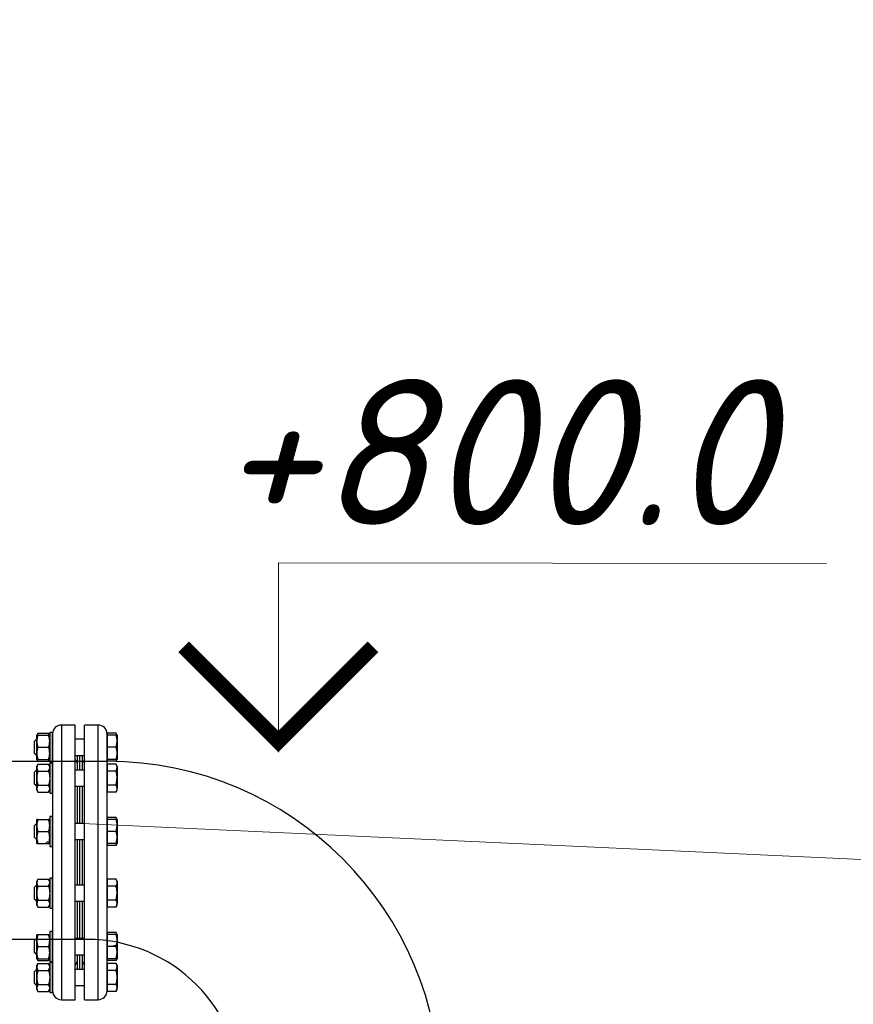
# Model space of a CAD drawing. Header units: millimetres. Extents: x -1722610 to 3896328, y -6858570 to -1329430.
# Tile 45 of 51: x 3104088 to 3105058, y -3462644 to -3461499. Entities that reach past the tile are written whole.
import ezdxf

# ---------------------------------------------------------------- set-up
doc = ezdxf.new("R2010")
doc.units = ezdxf.units.MM
doc.layers.get('0').update_dxf_attribs({"lineweight": 5})
for name, color, linetype in [('00ID9380_-_WASHE', 7, 'Continuous'), ('91070253_-_SCREW', 7, 'Continuous'), ('91071505_-_GASKE', 7, 'Continuous'), ('91076273_-_NUT_M', 7, 'Continuous'), ('96836379_-_PRESS', 7, 'Continuous'), ('99058511_-_BLIND', 7, 'Continuous'), ('99110042_-_FLANG', 7, 'Continuous'), ('все', 7, 'Continuous')]:
    doc.layers.add(name, color=color, linetype=linetype)
doc.styles.add('ISOCPEUR', font='isocpeui.ttf', dxfattribs={"height": 300})

msp = doc.modelspace()

# ---------------------------------------------------------------- linework, layer by layer
at = {"lineweight": 25}
for p, q in [((3103660.0659, -3462361.6449, -3966.1065), (3104189.9188, -3462361.6445)), ((3104166.3557, -3462568.9255), (3103660.0659, -3462568.9252, -3966.1065))]:
    msp.add_line(p, q, dxfattribs=at)
at = {"color": 8, "linetype": 'Continuous', "lineweight": 13}
msp.add_line((3104120.4668, -3462454.9383), (3104117.9468, -3462457.4583), dxfattribs=at)
for points in [[(3104388.9054, -3462351.1459), (3104388.9054, -3462130.8171), (3105026.7908, -3462131.395)], [(3104160.3228, -3462433.9694), (3107033.2209, -3462566.6535)]]:
    msp.add_lwpolyline(points)
msp.add_lwpolyline([(3104278.741, -3462228.5197, 17.6263, 17.6263, 0), (3104388.9054, -3462338.6841, 17.6263, 17.6263, 0), (3104499.0698, -3462228.5197, 17.6263, 17.6263, 0)], format="xyseb")
at = {"lineweight": 25}
for centre, radius in [((3104189.9188, -3462749.1019), 387.4573), ((3104166.3557, -3462749.1019), 180.1764)]:
    msp.add_arc(centre, radius, 0, 90, dxfattribs=at)
at = {"layer": '00ID9380_-_WASHE', "color": 7, "linetype": 'Continuous'}
for p, q in [((3104122.7406, -3462327.9891), (3104122.7406, -3462362.7527)), ((3104125.5593, -3462327.9891), (3104122.7406, -3462327.9891)), ((3104125.5593, -3462327.9891), (3104125.5593, -3462362.7527)), ((3104122.7406, -3462362.7527), (3104125.5593, -3462362.7527)), ((3104122.7406, -3462363.8575), (3104122.7406, -3462398.621)), ((3104125.5593, -3462363.8575), (3104122.7406, -3462363.8575)), ((3104125.5593, -3462363.8575), (3104125.5592, -3462398.621)), ((3104122.7406, -3462398.621), (3104125.5592, -3462398.621)), ((3104122.7406, -3462425.9832), (3104122.7406, -3462460.7468)), ((3104125.5592, -3462425.9832), (3104122.7406, -3462425.9832)), ((3104125.5592, -3462425.9832), (3104125.5592, -3462460.7468)), ((3104122.7406, -3462460.7468), (3104125.5592, -3462460.7468)), ((3104122.7405, -3462497.7198), (3104122.7405, -3462532.4834)), ((3104125.5592, -3462497.7198), (3104122.7405, -3462497.7198)), ((3104125.5592, -3462497.7198), (3104125.5592, -3462532.4834)), ((3104122.7405, -3462532.4834), (3104125.5592, -3462532.4834)), ((3104122.7405, -3462559.8456), (3104122.7405, -3462594.6091)), ((3104125.5592, -3462559.8456), (3104122.7405, -3462559.8456)), ((3104125.5592, -3462559.8456), (3104125.5592, -3462594.6091)), ((3104122.7405, -3462594.6091), (3104125.5592, -3462594.6091)), ((3104122.7405, -3462595.7139), (3104122.7405, -3462630.4775)), ((3104125.5592, -3462595.7139), (3104122.7405, -3462595.7139)), ((3104125.5592, -3462595.7139), (3104125.5592, -3462630.4775)), ((3104122.7405, -3462630.4775), (3104125.5592, -3462630.4775))]:
    msp.add_line(p, q, dxfattribs=at)
at = {"layer": '91070253_-_SCREW', "color": 7, "linetype": 'Continuous'}
for p, q in [((3104199.9348, -3462329.0974), (3104189.9189, -3462329.0974)), ((3104189.9189, -3462331.2776), (3104189.9189, -3462329.0974)), ((3104201.1935, -3462331.2776), (3104199.9348, -3462329.0974)), ((3104107.2379, -3462335.9754), (3104104.889, -3462338.3243)), ((3104104.889, -3462352.4176), (3104104.889, -3462338.3243)), ((3104107.7077, -3462337.4162), (3104105.7971, -3462337.4162)), ((3104107.2379, -3462335.9754), (3104107.2379, -3462354.7665)), ((3104107.7077, -3462335.9754), (3104107.2379, -3462335.9754)), ((3104126.029, -3462335.9754), (3104125.5593, -3462335.9754)), ((3104126.029, -3462337.4162), (3104125.5593, -3462337.4162)), ((3104163.1415, -3462335.9754), (3104152.3366, -3462335.9754)), ((3104189.4491, -3462337.1488), (3104189.4491, -3462332.1279)), ((3104189.9189, -3462332.1279), (3104189.4491, -3462332.1279)), ((3104199.9348, -3462331.2776), (3104189.9189, -3462331.2776)), ((3104189.9189, -3462345.371), (3104189.9189, -3462331.2776)), ((3104199.9348, -3462331.2776), (3104201.1935, -3462331.2776)), ((3104199.9348, -3462345.371), (3104201.1935, -3462338.3243)), ((3104201.1935, -3462331.2776), (3104201.1935, -3462338.3243)), ((3104201.1935, -3462338.3243), (3104201.1935, -3462352.4176)), ((3104104.889, -3462352.4176), (3104107.2379, -3462354.7665)), ((3104189.9188, -3462359.4643), (3104189.9189, -3462345.371)), ((3104199.9348, -3462345.371), (3104189.9189, -3462345.371)), ((3104201.1935, -3462352.4176), (3104201.1935, -3462359.4643)), ((3104107.7077, -3462353.3257), (3104105.7971, -3462353.3257)), ((3104107.2379, -3462354.7665), (3104107.7077, -3462354.7665)), ((3104126.029, -3462353.3257), (3104125.5593, -3462353.3257)), ((3104125.5593, -3462354.7665), (3104126.029, -3462354.7665)), ((3104152.3366, -3462354.7665), (3104163.1415, -3462354.7665)), ((3104189.4491, -3462358.614), (3104189.9188, -3462358.614)), ((3104199.9348, -3462359.4643), (3104189.9188, -3462359.4643)), ((3104189.9188, -3462361.6445), (3104189.9188, -3462359.4643)), ((3104199.9348, -3462361.6445), (3104189.9188, -3462361.6445)), ((3104201.1935, -3462359.4643), (3104199.9348, -3462359.4643)), ((3104199.9348, -3462361.6445), (3104201.1935, -3462359.4643)), ((3104199.9348, -3462361.6445), (3104200.5047, -3462359.8024)), ((3104107.2379, -3462371.8437), (3104104.889, -3462374.1926)), ((3104104.889, -3462388.2859), (3104104.889, -3462374.1926)), ((3104107.7077, -3462373.2845), (3104105.7971, -3462373.2845)), ((3104107.2379, -3462371.8437), (3104107.2379, -3462390.6348)), ((3104107.7077, -3462371.8437), (3104107.2379, -3462371.8437)), ((3104126.029, -3462371.8437), (3104125.5593, -3462371.8437)), ((3104126.029, -3462373.2845), (3104125.5593, -3462373.2845)), ((3104163.1415, -3462371.8437), (3104152.3366, -3462371.8437)), ((3104189.9188, -3462367.9962), (3104189.4491, -3462367.9962)), ((3104189.4491, -3462379.3094), (3104189.4491, -3462368.1376)), ((3104199.9348, -3462364.9657), (3104189.9188, -3462364.9657)), ((3104189.9188, -3462373.1025), (3104189.9188, -3462364.9657)), ((3104199.9348, -3462373.1025), (3104189.9188, -3462373.1025)), ((3104189.9188, -3462389.3761), (3104189.9188, -3462373.1025)), ((3104201.1935, -3462367.1459), (3104199.9348, -3462364.9657)), ((3104199.9348, -3462373.1025), (3104201.1935, -3462369.0341)), ((3104201.1935, -3462367.1459), (3104201.1935, -3462369.0341)), ((3104201.1935, -3462369.0341), (3104201.1935, -3462381.2393)), ((3104199.9347, -3462389.3761), (3104201.1935, -3462381.2393)), ((3104201.1935, -3462381.2393), (3104201.1935, -3462393.4445)), ((3104104.889, -3462388.2859), (3104107.2379, -3462390.6348)), ((3104107.7077, -3462389.194), (3104105.7971, -3462389.194)), ((3104107.2379, -3462390.6348), (3104107.7077, -3462390.6348)), ((3104126.029, -3462389.194), (3104125.5592, -3462389.194)), ((3104125.5592, -3462390.6348), (3104126.029, -3462390.6348)), ((3104152.3366, -3462390.6348), (3104163.1415, -3462390.6348)), ((3104189.4491, -3462394.4823), (3104189.9188, -3462394.4823)), ((3104199.9347, -3462389.3761), (3104189.9188, -3462389.3761)), ((3104189.9188, -3462397.5129), (3104189.9188, -3462389.3761)), ((3104199.9347, -3462397.5129), (3104189.9188, -3462397.5129)), ((3104199.9347, -3462397.5129), (3104201.1935, -3462395.3326)), ((3104201.1935, -3462395.3326), (3104201.1935, -3462393.4445)), ((3104189.9188, -3462430.122), (3104189.449, -3462430.122)), ((3104189.449, -3462448.2445), (3104189.449, -3462432.9836)), ((3104199.9347, -3462427.0914), (3104189.9188, -3462427.0914)), ((3104189.9188, -3462429.2717), (3104189.9188, -3462427.0914)), ((3104199.9347, -3462429.2717), (3104189.9188, -3462429.2717)), ((3104189.9188, -3462443.365), (3104189.9188, -3462429.2717)), ((3104201.1935, -3462429.2717), (3104199.9347, -3462427.0914)), ((3104199.9347, -3462429.2717), (3104201.1935, -3462429.2717)), ((3104201.1935, -3462429.2717), (3104201.1935, -3462436.3183)), ((3104107.2379, -3462433.9694), (3104104.889, -3462436.3183)), ((3104104.889, -3462450.4117), (3104104.889, -3462436.3183)), ((3104107.7077, -3462435.4102), (3104105.7971, -3462435.4102)), ((3104107.2379, -3462433.9694), (3104107.2379, -3462452.7605)), ((3104107.7077, -3462433.9694), (3104107.2379, -3462433.9694)), ((3104126.029, -3462433.9694), (3104125.5592, -3462433.9694)), ((3104126.029, -3462435.4102), (3104125.5592, -3462435.4102)), ((3104163.1415, -3462433.9694), (3104152.3366, -3462433.9694)), ((3104199.9347, -3462443.365), (3104189.9188, -3462443.365)), ((3104189.9188, -3462457.4584), (3104189.9188, -3462443.365)), ((3104199.9347, -3462443.365), (3104201.1935, -3462436.3183)), ((3104201.1935, -3462436.3183), (3104201.1935, -3462450.4117)), ((3104104.889, -3462450.4117), (3104107.2379, -3462452.7605)), ((3104107.7077, -3462451.3197), (3104105.7971, -3462451.3197)), ((3104107.2379, -3462452.7605), (3104107.7077, -3462452.7605)), ((3104126.029, -3462451.3197), (3104125.5592, -3462451.3197)), ((3104125.5592, -3462452.7606), (3104126.029, -3462452.7606)), ((3104152.3366, -3462452.7606), (3104163.1415, -3462452.7606)), ((3104199.9347, -3462457.4584), (3104201.1935, -3462450.4117)), ((3104201.1935, -3462450.4117), (3104201.1935, -3462457.4584)), ((3104189.449, -3462456.6081), (3104189.9188, -3462456.6081)), ((3104199.9347, -3462457.4584), (3104189.9188, -3462457.4584)), ((3104189.9188, -3462459.6386), (3104189.9188, -3462457.4584)), ((3104199.9347, -3462459.6386), (3104189.9188, -3462459.6386)), ((3104201.1935, -3462457.4584), (3104199.9347, -3462457.4584)), ((3104199.9347, -3462459.6386), (3104201.1935, -3462457.4584)), ((3104199.9347, -3462459.6386), (3104200.5047, -3462457.7965)), ((3104199.9347, -3462498.8281), (3104189.9188, -3462498.8281)), ((3104189.9188, -3462506.9648), (3104189.9188, -3462498.8281)), ((3104201.1935, -3462501.0083), (3104199.9347, -3462498.8281)), ((3104201.1935, -3462501.0083), (3104201.1935, -3462502.8965)), ((3104107.2379, -3462505.7061), (3104104.889, -3462508.0549)), ((3104104.889, -3462522.1483), (3104104.889, -3462508.0549)), ((3104107.7076, -3462507.1469), (3104105.7971, -3462507.1469)), ((3104107.2379, -3462505.7061), (3104107.2379, -3462524.4972)), ((3104107.7076, -3462505.7061), (3104107.2379, -3462505.7061)), ((3104126.029, -3462505.7061), (3104125.5592, -3462505.7061)), ((3104126.029, -3462507.1469), (3104125.5592, -3462507.1469)), ((3104163.1415, -3462505.7061), (3104152.3366, -3462505.7061)), ((3104189.9188, -3462501.8586), (3104189.449, -3462501.8586)), ((3104189.449, -3462525.4831), (3104189.449, -3462510.2222)), ((3104199.9347, -3462506.9648), (3104189.9188, -3462506.9648)), ((3104189.9188, -3462523.2384), (3104189.9188, -3462506.9648)), ((3104201.1935, -3462502.8965), (3104201.1935, -3462515.1016)), ((3104104.889, -3462522.1483), (3104107.2379, -3462524.4972)), ((3104107.7076, -3462523.0564), (3104105.7971, -3462523.0564)), ((3104107.2379, -3462524.4972), (3104107.7076, -3462524.4972)), ((3104126.029, -3462523.0564), (3104125.5592, -3462523.0564)), ((3104125.5592, -3462524.4972), (3104126.029, -3462524.4972)), ((3104152.3366, -3462524.4972), (3104163.1414, -3462524.4972)), ((3104199.9347, -3462523.2384), (3104189.9188, -3462523.2384)), ((3104189.9188, -3462531.3752), (3104189.9188, -3462523.2384)), ((3104199.9347, -3462523.2384), (3104201.1935, -3462515.1016)), ((3104201.1935, -3462515.1016), (3104201.1935, -3462527.3068)), ((3104189.449, -3462528.3447), (3104189.9188, -3462528.3447)), ((3104199.9347, -3462531.3752), (3104189.9188, -3462531.3752)), ((3104199.9347, -3462531.3752), (3104201.1935, -3462527.3068)), ((3104199.9347, -3462531.3752), (3104201.1935, -3462529.195)), ((3104201.1935, -3462529.195), (3104201.1935, -3462527.3068)), ((3104104.8889, -3462584.274), (3104104.889, -3462570.1807)), ((3104107.2378, -3462567.8318), (3104104.889, -3462570.1807)), ((3104107.7076, -3462569.2726), (3104105.797, -3462569.2726)), ((3104107.2378, -3462567.8318), (3104107.2378, -3462586.6229)), ((3104107.7076, -3462567.8318), (3104107.2378, -3462567.8318)), ((3104126.029, -3462567.8318), (3104125.5592, -3462567.8318)), ((3104126.029, -3462569.2726), (3104125.5592, -3462569.2726)), ((3104163.1414, -3462567.8318), (3104152.3365, -3462567.8318)), ((3104189.9188, -3462563.9843), (3104189.449, -3462563.9843)), ((3104199.9347, -3462560.9538), (3104189.9188, -3462560.9538)), ((3104189.9188, -3462563.134), (3104189.9188, -3462560.9538)), ((3104199.9347, -3462563.134), (3104189.9188, -3462563.134)), ((3104189.9188, -3462577.2274), (3104189.9188, -3462563.134)), ((3104201.1935, -3462563.134), (3104199.9347, -3462560.9538)), ((3104199.9347, -3462563.134), (3104201.1935, -3462563.134)), ((3104201.1935, -3462570.1807), (3104201.1934, -3462584.2741)), ((3104201.1935, -3462563.134), (3104201.1935, -3462570.1807)), ((3104189.449, -3462590.329), (3104189.449, -3462579.1573)), ((3104199.9347, -3462577.2274), (3104189.9188, -3462577.2274)), ((3104189.9188, -3462591.3207), (3104189.9188, -3462577.2274)), ((3104104.8889, -3462584.274), (3104107.2378, -3462586.6229)), ((3104107.7076, -3462585.1821), (3104105.797, -3462585.1821)), ((3104107.2378, -3462586.6229), (3104107.7076, -3462586.6229)), ((3104126.029, -3462585.1821), (3104125.5592, -3462585.1821)), ((3104125.5592, -3462586.6229), (3104126.029, -3462586.6229)), ((3104152.3365, -3462586.6229), (3104163.1414, -3462586.6229)), ((3104189.449, -3462590.4704), (3104189.9188, -3462590.4704)), ((3104189.9188, -3462593.501), (3104189.9188, -3462591.3207)), ((3104199.9347, -3462591.3207), (3104189.9188, -3462591.3207)), ((3104199.9347, -3462591.3207), (3104201.1934, -3462584.2741)), ((3104199.9347, -3462593.501), (3104201.1934, -3462591.3207)), ((3104201.1934, -3462591.3207), (3104199.9347, -3462591.3207)), ((3104201.1934, -3462584.2741), (3104201.1934, -3462591.3207)), ((3104107.2378, -3462603.7001), (3104104.8889, -3462606.049)), ((3104107.2378, -3462603.7001), (3104107.2378, -3462622.4912)), ((3104107.7076, -3462603.7001), (3104107.2378, -3462603.7001)), ((3104126.029, -3462603.7001), (3104125.5592, -3462603.7001)), ((3104163.1414, -3462603.7001), (3104152.3365, -3462603.7001)), ((3104189.9188, -3462599.8527), (3104189.449, -3462599.8527)), ((3104199.9347, -3462593.501), (3104189.9188, -3462593.501)), ((3104199.9347, -3462596.8221), (3104189.9188, -3462596.8221)), ((3104189.9188, -3462604.9589), (3104189.9188, -3462596.8221)), ((3104201.1934, -3462599.0024), (3104199.9347, -3462596.8221)), ((3104199.9347, -3462604.9589), (3104201.1934, -3462600.8905)), ((3104201.1934, -3462599.0024), (3104201.1934, -3462600.8905)), ((3104201.1934, -3462600.8905), (3104201.1934, -3462613.0957)), ((3104104.8889, -3462620.1423), (3104104.8889, -3462606.049)), ((3104107.7076, -3462605.1409), (3104105.797, -3462605.1409)), ((3104126.029, -3462605.1409), (3104125.5592, -3462605.1409)), ((3104199.9347, -3462604.9589), (3104189.9188, -3462604.9589)), ((3104189.9188, -3462621.2325), (3104189.9188, -3462604.9589)), ((3104201.1934, -3462613.0957), (3104201.1934, -3462625.3009)), ((3104104.8889, -3462620.1423), (3104107.2378, -3462622.4912)), ((3104107.7076, -3462621.0504), (3104105.797, -3462621.0504)), ((3104107.2378, -3462622.4912), (3104107.7076, -3462622.4912)), ((3104126.0289, -3462621.0504), (3104125.5592, -3462621.0504)), ((3104125.5592, -3462622.4912), (3104126.0289, -3462622.4912)), ((3104152.3365, -3462622.4912), (3104163.1414, -3462622.4912)), ((3104189.449, -3462626.3387), (3104189.449, -3462621.3179)), ((3104189.449, -3462626.3387), (3104189.9188, -3462626.3387)), ((3104199.9347, -3462621.2325), (3104189.9188, -3462621.2325)), ((3104189.9188, -3462629.3693), (3104189.9188, -3462621.2325)), ((3104199.9347, -3462629.3693), (3104201.1934, -3462625.3009)), ((3104199.9347, -3462629.3693), (3104201.1934, -3462627.189)), ((3104201.1934, -3462627.189), (3104201.1934, -3462625.3009)), ((3104199.9347, -3462629.3693), (3104189.9188, -3462629.3693))]:
    msp.add_line(p, q, dxfattribs=at)
for centre, radius, start, end in [((3104193.2429, -3462333.3968), 7.954, 18.3581519, 32.7199909), ((3104179.4537, -3462338.572), 21.7413, 0.6527335, 19.603387), ((3104179.4487, -3462352.6662), 21.7463, 0.6549322, 19.6011883), ((3104178.8117, -3462352.0553), 22.3848, 340.6713653, 359.0724392), ((3104193.2429, -3462369.2651), 7.954, 1.6642191, 32.7199909), ((3104193.2402, -3462393.6763), 7.9567, 1.6696411, 32.7145689), ((3104192.8972, -3462393.1065), 8.3032, 327.9484262, 357.6672888), ((3104193.2402, -3462431.3917), 7.9567, 15.5232282, 32.7145689), ((3104179.4536, -3462436.566), 21.7413, 0.6527335, 19.603387), ((3104179.4536, -3462450.6594), 21.7413, 0.6527335, 19.603387), ((3104192.8972, -3462503.2344), 8.3032, 2.3326737, 32.0515364), ((3104193.2402, -3462502.6646), 7.9567, 327.2853937, 358.3303214), ((3104193.2428, -3462527.5378), 7.954, 1.6642191, 32.7199909), ((3104193.2428, -3462565.2532), 7.954, 18.3581519, 32.7199909), ((3104178.8116, -3462570.5431), 22.3848, 0.9275234, 19.3285972), ((3104179.4486, -3462569.9321), 21.7463, 340.3987742, 359.3450304), ((3104179.4536, -3462584.5217), 21.7413, 0.6527335, 19.603387), ((3104193.2401, -3462589.2007), 7.9567, 327.2853937, 341.2443556), ((3104193.2428, -3462601.1215), 7.954, 1.6642191, 32.7199909), ((3104193.2428, -3462625.5319), 7.954, 1.6642191, 32.7199909)]:
    msp.add_arc(centre, radius, start, end, dxfattribs=at)
for points, knots in [([(3104201.1935, -3462381.2393), (3104201.1935, -3462380.5487), (3104201.1638, -3462379.8551), (3104201.0486, -3462378.4829), (3104200.9633, -3462377.8014), (3104200.6344, -3462375.7691), (3104200.318, -3462374.4302), (3104199.9348, -3462373.1025)], [0, 0, 0, 0, 0.25, 0.25, 0.5, 0.5, 1, 1, 1, 1]), ([(3104201.1935, -3462515.1016), (3104201.1935, -3462514.4111), (3104201.1637, -3462513.7175), (3104201.0486, -3462512.3453), (3104200.9633, -3462511.6638), (3104200.6344, -3462509.6314), (3104200.318, -3462508.2926), (3104199.9347, -3462506.9648)], [0, 0, 0, 0, 0.25, 0.25, 0.5, 0.5, 1, 1, 1, 1]), ([(3104201.1934, -3462613.0957), (3104201.1934, -3462611.7207), (3104201.0753, -3462610.3546), (3104200.7467, -3462608.3169), (3104200.6122, -3462607.6393), (3104200.3011, -3462606.2884), (3104200.1257, -3462605.6206), (3104199.9347, -3462604.9589)], [0, 0, 0, 0, 0.5, 0.5, 0.75, 0.75, 1, 1, 1, 1]), ([(3104199.9347, -3462621.2325), (3104200.3145, -3462619.9168), (3104200.6308, -3462618.5839), (3104200.9617, -3462616.5455), (3104201.048, -3462615.8583), (3104201.1642, -3462614.4737), (3104201.1934, -3462613.7836), (3104201.1934, -3462613.0957)], [0, 0, 0, 0, 0.5, 0.5, 0.75, 0.75, 1, 1, 1, 1])]:
    msp.add_open_spline(points, degree=3, knots=knots, dxfattribs=at)
at = {"layer": '91071505_-_GASKE', "color": 7, "linetype": 'Continuous'}
for p, q in [((3104157.5042, -3462354.7665), (3104157.5042, -3462371.8437)), ((3104160.3228, -3462354.7665), (3104160.3228, -3462371.8437)), ((3104157.5042, -3462390.6348), (3104157.5041, -3462433.9694)), ((3104160.3228, -3462390.6348), (3104160.3228, -3462433.9694)), ((3104157.5041, -3462452.7606), (3104157.5041, -3462505.7061)), ((3104160.3228, -3462452.7606), (3104160.3228, -3462505.7061)), ((3104157.5041, -3462524.4972), (3104157.5041, -3462567.8318)), ((3104160.3228, -3462524.4972), (3104160.3228, -3462567.8318)), ((3104157.5041, -3462586.6229), (3104157.5041, -3462603.7001)), ((3104160.3228, -3462586.6229), (3104160.3228, -3462603.7001))]:
    msp.add_line(p, q, dxfattribs=at)
at = {"layer": '91076273_-_NUT_M', "color": 7, "linetype": 'Continuous'}
for p, q in [((3104108.9732, -3462329.0973), (3104107.7077, -3462331.2893)), ((3104108.9732, -3462329.0973), (3104121.4751, -3462329.0973)), ((3104122.7406, -3462331.2893), (3104121.4751, -3462329.0973)), ((3104107.7077, -3462359.4525), (3104107.7077, -3462331.2893)), ((3104108.9732, -3462331.2776), (3104107.7145, -3462331.2776)), ((3104108.9732, -3462331.2776), (3104121.4751, -3462331.2776)), ((3104122.7338, -3462331.2776), (3104121.4751, -3462331.2776)), ((3104108.9732, -3462345.3709), (3104121.475, -3462345.3709)), ((3104107.7077, -3462359.4525), (3104108.9732, -3462361.6445)), ((3104108.9732, -3462359.4643), (3104121.475, -3462359.4643)), ((3104108.9732, -3462361.6445), (3104121.475, -3462361.6445)), ((3104121.475, -3462361.6445), (3104122.7406, -3462359.4525)), ((3104108.9732, -3462364.9657), (3104107.7077, -3462367.1576)), ((3104107.7077, -3462395.3208), (3104107.7077, -3462367.1576)), ((3104108.9732, -3462364.9657), (3104121.475, -3462364.9657)), ((3104108.9732, -3462373.1024), (3104121.475, -3462373.1025)), ((3104122.7406, -3462367.1577), (3104121.475, -3462364.9657)), ((3104107.7077, -3462395.3208), (3104108.9732, -3462397.5128)), ((3104108.9732, -3462389.376), (3104121.475, -3462389.376)), ((3104108.9732, -3462397.5128), (3104121.475, -3462397.5128)), ((3104121.475, -3462397.5128), (3104122.7406, -3462395.3208)), ((3104107.7144, -3462429.2716), (3104107.7077, -3462429.2834)), ((3104107.7077, -3462457.4466), (3104107.7077, -3462429.2834)), ((3104108.9732, -3462429.2716), (3104107.7144, -3462429.2716)), ((3104108.9732, -3462429.2716), (3104121.475, -3462429.2716)), ((3104122.7338, -3462429.2716), (3104121.475, -3462429.2716)), ((3104122.7406, -3462429.2834), (3104122.7338, -3462429.2716)), ((3104108.9732, -3462443.365), (3104121.475, -3462443.365)), ((3104107.7144, -3462457.4583), (3104108.9732, -3462457.4583)), ((3104108.9732, -3462457.4583), (3104121.475, -3462457.4583)), ((3104121.475, -3462457.4583), (3104122.7338, -3462457.4583)), ((3104122.7338, -3462457.4583), (3104122.7406, -3462457.4466)), ((3104108.9732, -3462498.828), (3104107.7076, -3462501.02)), ((3104107.7076, -3462529.1832), (3104107.7076, -3462501.02)), ((3104108.9732, -3462498.828), (3104121.475, -3462498.828)), ((3104122.7405, -3462501.02), (3104121.475, -3462498.828)), ((3104108.9732, -3462506.9648), (3104121.475, -3462506.9648)), ((3104108.9732, -3462523.2384), (3104121.475, -3462523.2384)), ((3104107.7076, -3462529.1832), (3104108.9732, -3462531.3752)), ((3104108.9732, -3462531.3752), (3104121.475, -3462531.3752)), ((3104121.475, -3462531.3752), (3104122.7405, -3462529.1832)), ((3104107.7076, -3462591.309), (3104107.7076, -3462563.1458)), ((3104108.9732, -3462563.134), (3104121.475, -3462563.134)), ((3104108.9732, -3462577.2274), (3104121.475, -3462577.2274)), ((3104107.7076, -3462591.309), (3104108.9732, -3462593.5009)), ((3104108.9732, -3462591.3207), (3104121.475, -3462591.3207)), ((3104121.475, -3462593.5009), (3104122.7405, -3462591.309)), ((3104108.9732, -3462596.8221), (3104107.7076, -3462599.0141)), ((3104107.7076, -3462627.1773), (3104107.7076, -3462599.0141)), ((3104108.9732, -3462593.5009), (3104121.475, -3462593.5009)), ((3104108.9732, -3462596.8221), (3104121.475, -3462596.8221)), ((3104122.7405, -3462599.0141), (3104121.475, -3462596.8221)), ((3104108.9732, -3462604.9589), (3104121.475, -3462604.9589)), ((3104107.7076, -3462627.1773), (3104108.9731, -3462629.3693)), ((3104108.9732, -3462621.2325), (3104121.475, -3462621.2325)), ((3104121.475, -3462629.3693), (3104122.7405, -3462627.1773)), ((3104108.9731, -3462629.3693), (3104121.475, -3462629.3693))]:
    msp.add_line(p, q, dxfattribs=at)
for centre, radius, start, end in [((3104115.0143, -3462333.1657), 7.2832, 146.0411488, 164.7204254), ((3104115.434, -3462333.1657), 7.2832, 15.2795372, 33.9588138), ((3104128.2456, -3462338.3243), 20.5202, 159.9157322, 200.0842303), ((3104128.2006, -3462338.3243), 20.4779, 159.8724808, 173.3258722), ((3104102.2027, -3462338.3243), 20.5202, 339.9157322, 20.0842303), ((3104102.2477, -3462338.3243), 20.4779, 6.6740904, 20.1274818), ((3104128.2006, -3462352.4176), 20.4779, 159.8724808, 200.1274818), ((3104102.2477, -3462352.4176), 20.4779, 339.8724808, 20.1274818), ((3104128.2456, -3462352.4176), 20.5202, 186.6617686, 200.0842303), ((3104115.0142, -3462357.5761), 7.2832, 195.2207006, 213.9588138), ((3104102.2027, -3462352.4176), 20.5202, 339.9157322, 353.3381939), ((3104115.434, -3462357.5761), 7.2832, 326.0411488, 344.779262), ((3104115.0142, -3462369.0341), 7.2832, 146.0411488, 213.9588138), ((3104115.434, -3462369.0341), 7.2832, 326.0411488, 33.9588138), ((3104114.99, -3462393.4444), 7.2631, 145.9343385, 214.0656241), ((3104115.4583, -3462393.4444), 7.2631, 325.9343385, 34.0656241), ((3104128.2456, -3462436.3183), 20.5202, 159.9157322, 200.0842303), ((3104102.2027, -3462436.3183), 20.5202, 6.6298982, 20.0842303), ((3104102.2027, -3462436.3183), 20.5202, 339.9157322, 20.0842303), ((3104128.2456, -3462450.4117), 20.5202, 159.9157322, 200.0842303), ((3104102.2027, -3462450.4117), 20.5202, 339.9157322, 20.0842303), ((3104102.2027, -3462450.4117), 20.5202, 339.9157322, 353.3381939), ((3104114.99, -3462502.8964), 7.2631, 145.9343385, 214.0656241), ((3104115.4582, -3462502.8964), 7.2631, 325.9343385, 34.0656241), ((3104115.0142, -3462527.3068), 7.2832, 146.0411488, 213.9588138), ((3104115.434, -3462527.3068), 7.2832, 326.0411488, 33.9588138), ((3104128.2005, -3462570.1807), 20.4779, 159.8724808, 200.1274818), ((3104128.2455, -3462570.1807), 20.5202, 159.9157322, 174.4012431), ((3104102.2026, -3462570.1807), 20.5202, 6.6298982, 20.0842303), ((3104102.2476, -3462570.1807), 20.4779, 339.8724808, 20.1274818), ((3104128.2455, -3462584.274), 20.5202, 159.9157322, 200.0842303), ((3104102.2026, -3462584.274), 20.5202, 339.9157322, 20.0842303), ((3104128.2005, -3462584.274), 20.4779, 188.4269705, 200.1274818), ((3104114.9899, -3462589.4325), 7.2631, 201.1503466, 214.0656241), ((3104102.2476, -3462584.274), 20.4779, 339.8724808, 353.3258722), ((3104115.4582, -3462589.4325), 7.2631, 325.9343385, 338.8496159), ((3104115.0142, -3462600.8905), 7.2832, 146.0411488, 213.9588138), ((3104115.434, -3462600.8905), 7.2832, 326.0411488, 33.9588138), ((3104115.0142, -3462625.3009), 7.2832, 146.0411488, 213.9588138), ((3104115.4339, -3462625.3009), 7.2832, 326.0411488, 33.9588138)]:
    msp.add_arc(centre, radius, start, end, dxfattribs=at)
for points, knots in [([(3104108.9732, -3462373.1024), (3104108.5897, -3462374.431), (3104108.2736, -3462375.7693), (3104107.8357, -3462378.4738), (3104107.7154, -3462379.8401), (3104107.714, -3462381.9155), (3104107.7435, -3462382.6105), (3104107.8582, -3462383.9853), (3104107.9434, -3462384.6682), (3104108.2723, -3462386.7044), (3104108.5892, -3462388.0458), (3104108.9732, -3462389.376)], [0, 0, 0, 0, 0.25, 0.25, 0.5, 0.5, 0.625, 0.625, 0.75, 0.75, 1, 1, 1, 1]), ([(3104121.475, -3462373.1025), (3104121.8586, -3462374.431), (3104122.1747, -3462375.7693), (3104122.6126, -3462378.4738), (3104122.7329, -3462379.8401), (3104122.7342, -3462381.9155), (3104122.7048, -3462382.6105), (3104122.5901, -3462383.9853), (3104122.5049, -3462384.6682), (3104122.1759, -3462386.7044), (3104121.859, -3462388.0458), (3104121.475, -3462389.376)], [0, 0, 0, 0, 0.25, 0.25, 0.5, 0.5, 0.625, 0.625, 0.75, 0.75, 1, 1, 1, 1]), ([(3104108.9732, -3462506.9648), (3104108.5897, -3462508.2934), (3104108.2736, -3462509.6317), (3104107.8357, -3462512.3361), (3104107.7153, -3462513.7025), (3104107.714, -3462515.7778), (3104107.7434, -3462516.4729), (3104107.8581, -3462517.8477), (3104107.9433, -3462518.5305), (3104108.2723, -3462520.5668), (3104108.5892, -3462521.9082), (3104108.9732, -3462523.2384)], [0, 0, 0, 0, 0.25, 0.25, 0.5, 0.5, 0.625, 0.625, 0.75, 0.75, 1, 1, 1, 1]), ([(3104121.475, -3462506.9648), (3104121.8585, -3462508.2934), (3104122.1746, -3462509.6317), (3104122.6125, -3462512.3361), (3104122.7329, -3462513.7025), (3104122.7342, -3462515.7778), (3104122.7048, -3462516.4729), (3104122.59, -3462517.8477), (3104122.5048, -3462518.5305), (3104122.1759, -3462520.5668), (3104121.859, -3462521.9082), (3104121.475, -3462523.2384)], [0, 0, 0, 0, 0.25, 0.25, 0.5, 0.5, 0.625, 0.625, 0.75, 0.75, 1, 1, 1, 1]), ([(3104108.9732, -3462604.9589), (3104108.5935, -3462606.2742), (3104108.2772, -3462607.6067), (3104107.9463, -3462609.6445), (3104107.86, -3462610.3315), (3104107.7437, -3462611.7156), (3104107.7145, -3462612.4055), (3104107.7143, -3462614.4686), (3104107.8324, -3462615.8351), (3104108.161, -3462617.8734), (3104108.2954, -3462618.5513), (3104108.6067, -3462619.9026), (3104108.7821, -3462620.5706), (3104108.9732, -3462621.2325)], [0, 0, 0, 0, 0.25, 0.25, 0.375, 0.375, 0.5, 0.5, 0.75, 0.75, 0.875, 0.875, 1, 1, 1, 1]), ([(3104121.475, -3462604.9589), (3104121.8547, -3462606.2742), (3104122.1709, -3462607.6067), (3104122.5018, -3462609.6445), (3104122.5881, -3462610.3315), (3104122.7044, -3462611.7156), (3104122.7337, -3462612.4055), (3104122.7339, -3462614.4686), (3104122.6157, -3462615.8351), (3104122.2871, -3462617.8734), (3104122.1527, -3462618.5513), (3104121.8414, -3462619.9026), (3104121.666, -3462620.5706), (3104121.475, -3462621.2325)], [0, 0, 0, 0, 0.25, 0.25, 0.375, 0.375, 0.5, 0.5, 0.75, 0.75, 0.875, 0.875, 1, 1, 1, 1])]:
    msp.add_open_spline(points, degree=3, knots=knots, dxfattribs=at)
at = {"layer": '96836379_-_PRESS', "color": 7, "linetype": 'Continuous'}
for p, q in [((3104155.1553, -3462371.8437), (3104155.1553, -3462354.7665)), ((3104155.1552, -3462433.9694), (3104155.1553, -3462390.6348)), ((3104155.1552, -3462505.7061), (3104155.1552, -3462452.7606)), ((3104155.1552, -3462567.8318), (3104155.1552, -3462524.4972)), ((3104155.1552, -3462603.7001), (3104155.1552, -3462586.6229))]:
    msp.add_line(p, q, dxfattribs=at)
at = {"layer": '99058511_-_BLIND', "color": 7, "linetype": 'Continuous'}
for p, q in [((3104163.1414, -3462638.9909), (3104163.1415, -3462319.4758)), ((3104179.114, -3462319.4758), (3104163.1415, -3462319.4758)), ((3104179.1139, -3462638.9909), (3104179.114, -3462319.4758)), ((3104189.4491, -3462332.1279), (3104189.4491, -3462329.8109)), ((3104189.4491, -3462367.9962), (3104189.4491, -3462337.1488)), ((3104189.449, -3462433.2178), (3104189.4491, -3462379.3094)), ((3104189.449, -3462510.2222), (3104189.449, -3462448.2445)), ((3104189.449, -3462579.1573), (3104189.449, -3462525.2488)), ((3104189.449, -3462621.3179), (3104189.449, -3462590.4704)), ((3104189.449, -3462628.6557), (3104189.449, -3462626.3387)), ((3104163.1414, -3462638.9909), (3104179.1139, -3462638.9909))]:
    msp.add_line(p, q, dxfattribs=at)
for centre, radius, start, end in [((3104179.114, -3462329.8109), 10.3351, 359.9999813, 89.9999813), ((3104170.1882, -3462366.4536), 9.8653, 135.5846727, 179.9999813), ((3104170.1881, -3462592.0131), 9.8653, 180, 224.4152898), ((3104179.1139, -3462628.6557), 10.3351, 269.9999813, 359.9999813)]:
    msp.add_arc(centre, radius, start, end, dxfattribs=at)
at = {"layer": '99110042_-_FLANG', "color": 7, "linetype": 'Continuous'}
for p, q in [((3104126.029, -3462329.8109), (3104126.0289, -3462628.6557)), ((3104136.3642, -3462319.4758), (3104136.3641, -3462638.9908)), ((3104152.3366, -3462319.4758), (3104136.3642, -3462319.4758)), ((3104152.3365, -3462638.9909), (3104152.3366, -3462319.4758)), ((3104136.3641, -3462638.9908), (3104152.3365, -3462638.9909))]:
    msp.add_line(p, q, dxfattribs=at)
for centre, radius, start, end in [((3104136.3642, -3462329.8109), 10.3351, 89.9999813, 179.9999813), ((3104145.2899, -3462366.4536), 9.8653, 359.9999813, 44.4152898), ((3104145.2899, -3462592.013), 9.8653, 315.5846727, 359.9999813), ((3104136.3641, -3462628.6557), 10.3351, 180, 269.9999813)]:
    msp.add_arc(centre, radius, start, end, dxfattribs=at)
at = {"layer": 'все', "linetype": 'Continuous', "lineweight": 13}
msp.add_line((3104196.8994, -3462575.9001), (3104201.1935, -3462575.9001), dxfattribs=at)

# ---------------------------------------------------------------- texts
at = {"style": 'ISOCPEUR'}
msp.add_text('+800.0', height=169.48374, dxfattribs=at).set_placement((3104318.9359, -3462086.7513))

doc.saveas('drawing.dxf')
